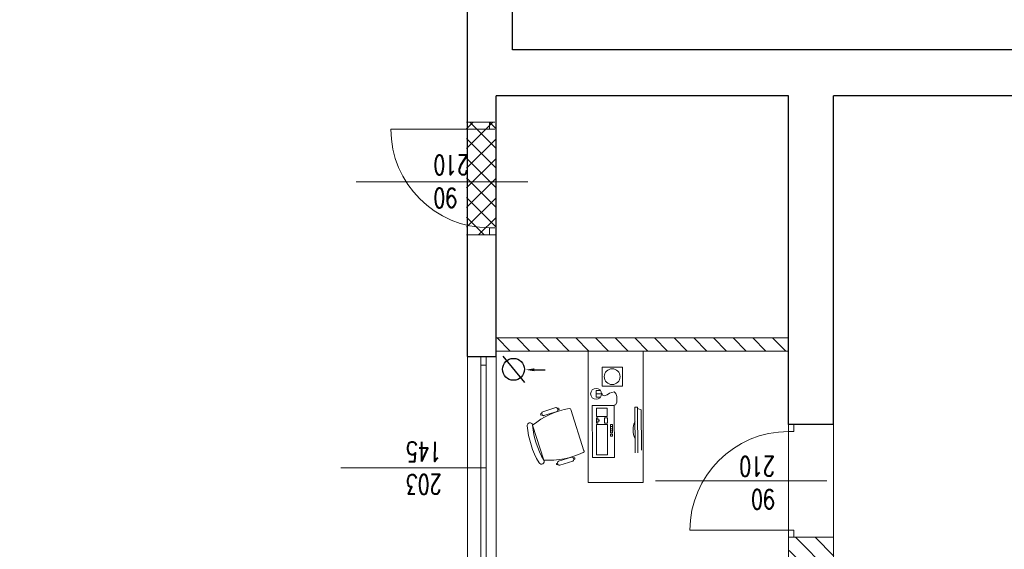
# Model space of a CAD drawing. Header units: millimetres. Extents: x -2948 to 78628, y 64669 to 215420.
# Tile 49 of 256: x 54556 to 55454, y 73892 to 74375. Entities that reach past the tile are written whole.
import ezdxf

# ---------------------------------------------------------------- set-up
doc = ezdxf.new("R2010")
doc.units = ezdxf.units.MM
doc.linetypes.add('HIDDEN', pattern=[9.525, 6.35, -3.175])
for name, color, linetype, lineweight in [('1_OPIS_OKNA', 60, 'Continuous', 13), ('a_meble', 240, 'Continuous', 5), ('NOWE SCIANY', 3, 'Continuous', 13), ('OPIS', 2, 'Continuous', 13), ('POMOC', 1, 'Continuous', 13), ('STOLARKA', 3, 'Continuous', 13), ('WYMIAR', 5, 'Continuous', 13), ('ŚCIANY', 7, 'Continuous', 30)]:
    doc.layers.add(name, color=color, linetype=linetype, lineweight=lineweight)
doc.styles.add('style2', font='romans.shx', dxfattribs={"width": 0.7})
doc.dimstyles.new('100', dxfattribs={"dimscale": 80, "dimtxt": 0.2, "dimasz": 0.2, "dimexe": 1.25, "dimexo": 0.625, "dimgap": 0.05, "dimtad": 1, "dimdec": 0, "dimdsep": 46, "dimlunit": 6, "dimtxsty": 'style2', "dimblk1": 'TICK', "dimblk2": 'TICK', "dimsah": 1, "dimcen": 0.2, "dimse1": 1, "dimse2": 1, "dimclrd": 256, "dimclrt": 2, "dimadec": 0, "dimazin": 0, "dimtfac": 1, "dimtdec": 0, "dimtix": 1, "dimtmove": 1, "dimatfit": 0, "dimldrblk": 'DOTSMALL', "dimfxl": 1, "dimtolj": 1, "dimtzin": 0, "dimarcsym": 0})

# ---------------------------------------------------------------- blocks, each defined once
blk = doc.blocks.new('TICK')
at = {"color": 5}
for p, q in [((0, -0.75), (0, 0.75)), ((-1, 0), (1, 0))]:
    blk.add_line(p, q, dxfattribs=at)
at = {"const_width": 0.1}
blk.add_lwpolyline([(-0.354, -0.354), (0.354, 0.354)], dxfattribs=at)
blk = doc.blocks.new('*D842')
at = {"layer": 'Defpoints', "color": 0, "ltscale": 2, "transparency": 16777216}
for p in [(54912.77, 74067.64), (54245.73, 73864.64), (54912.77, 73864.64)]:
    blk.add_point(p, dxfattribs=at)
at = {"layer": 'WYMIAR', "lineweight": -2, "ltscale": 2, "transparency": 16777216}
blk.add_line((54245.73, 74051.64), (54245.73, 73880.64), dxfattribs=at)
at = {"layer": 'WYMIAR', "lineweight": -2, "ltscale": 2, "transparency": 16777216, "xscale": 16, "yscale": 16, "zscale": 16}
for p, rotation in [((54245.73, 74067.64), 90), ((54245.73, 73864.64), 270)]:
    blk.add_blockref('TICK', p, dxfattribs=dict(at, rotation=rotation))
at = {"layer": 'WYMIAR', "color": 2, "ltscale": 2, "transparency": 16777216, "insert": (54233.73, 73966.14), "char_height": 16, "attachment_point": 5, "rotation": 90, "style": 'style2'}
blk.add_mtext('\\A1;203', dxfattribs=at)
blk = doc.blocks.new('_DotSmall')
at = {"layer": 'OPIS', "color": 0, "const_width": 0.5}
blk.add_lwpolyline([(-0.0625, 0, 1), (0.0625, 0, 1)], format="xyb", close=True, dxfattribs=at)
blk = doc.blocks.new('*D915')
at = {"layer": 'Defpoints', "color": 0, "ltscale": 2, "transparency": 16777216}
for p in [(54206.51, 80362.64), (54948.49, 80362.64), (54948.53, 70695.64)]:
    blk.add_point(p, dxfattribs=at)
at = {"layer": 'WYMIAR', "lineweight": -2, "ltscale": 2, "transparency": 16777216}
blk.add_line((54206.55, 70711.64), (54206.51, 80346.64), dxfattribs=at)
at = {"layer": 'WYMIAR', "lineweight": -2, "ltscale": 2, "transparency": 16777216, "xscale": 16, "yscale": 16, "zscale": 16}
for p, rotation in [((54206.51, 80362.64), 90.00020786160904), ((54206.55, 70695.64), 270.0002078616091)]:
    blk.add_blockref('TICK', p, dxfattribs=dict(at, rotation=rotation))
at = {"layer": 'WYMIAR', "color": 2, "ltscale": 2, "transparency": 16777216, "insert": (54194.05, 75529.14), "char_height": 16, "attachment_point": 5, "rotation": 90.00021, "style": 'style2'}
blk.add_mtext('\\A1;9\xa0667', dxfattribs=at)
blk = doc.blocks.new('*D1103')
at = {"layer": 'Defpoints', "color": 0, "ltscale": 2, "transparency": 16777216}
for p in [(55015.89, 74347.64), (54277.68, 74305.64), (55015.89, 74305.64)]:
    blk.add_point(p, dxfattribs=at)
at = {"layer": 'WYMIAR', "lineweight": -2, "ltscale": 2, "transparency": 16777216}
blk.add_line((54277.68, 74331.64), (54277.68, 74321.64), dxfattribs=at)
at = {"layer": 'WYMIAR', "lineweight": -2, "ltscale": 2, "transparency": 16777216, "xscale": 16, "yscale": 16, "zscale": 16}
for p, rotation in [((54277.68, 74347.64), 90), ((54277.68, 74305.64), 270)]:
    blk.add_blockref('TICK', p, dxfattribs=dict(at, rotation=rotation))
at = {"layer": 'WYMIAR', "color": 2, "ltscale": 2, "transparency": 16777216, "insert": (54265.68, 74326.64), "char_height": 16, "attachment_point": 5, "rotation": 90, "style": 'style2'}
blk.add_mtext('\\A1;42', dxfattribs=at)
blk = doc.blocks.new('*D1104')
at = {"layer": 'Defpoints', "color": 0, "ltscale": 2, "transparency": 16777216}
for p in [(54277.68, 75560.64), (55005.48, 75560.64), (55015.89, 74347.64)]:
    blk.add_point(p, dxfattribs=at)
at = {"layer": 'WYMIAR', "lineweight": -2, "ltscale": 2, "transparency": 16777216}
blk.add_line((54277.68, 74363.64), (54277.68, 75544.64), dxfattribs=at)
at = {"layer": 'WYMIAR', "lineweight": -2, "ltscale": 2, "transparency": 16777216, "xscale": 16, "yscale": 16, "zscale": 16}
for p, rotation in [((54277.68, 75560.64), 90), ((54277.68, 74347.64), 270)]:
    blk.add_blockref('TICK', p, dxfattribs=dict(at, rotation=rotation))
at = {"layer": 'WYMIAR', "color": 2, "ltscale": 2, "transparency": 16777216, "insert": (54265.68, 74954.14), "char_height": 16, "attachment_point": 5, "rotation": 90, "style": 'style2'}
blk.add_mtext('\\A1;1\xa0213', dxfattribs=at)
blk = doc.blocks.new('*D1128')
at = {"layer": 'Defpoints', "color": 0, "ltscale": 2, "transparency": 16777216}
for p in [(54277.68, 74072.64), (54990.49, 74072.64), (54990.49, 73824.64)]:
    blk.add_point(p, dxfattribs=at)
at = {"layer": 'WYMIAR', "lineweight": -2, "ltscale": 2, "transparency": 16777216}
blk.add_line((54277.68, 73840.64), (54277.68, 74056.64), dxfattribs=at)
at = {"layer": 'WYMIAR', "lineweight": -2, "ltscale": 2, "transparency": 16777216, "xscale": 16, "yscale": 16, "zscale": 16}
for p, rotation in [((54277.68, 74072.64), 90), ((54277.68, 73824.64), 270)]:
    blk.add_blockref('TICK', p, dxfattribs=dict(at, rotation=rotation))
at = {"layer": 'WYMIAR', "color": 2, "ltscale": 2, "transparency": 16777216, "insert": (54265.68, 73948.64), "char_height": 16, "attachment_point": 5, "rotation": 90, "style": 'style2'}
blk.add_mtext('\\A1;248', dxfattribs=at)
blk = doc.blocks.new('*D1129')
at = {"layer": 'Defpoints', "color": 0, "ltscale": 2, "transparency": 16777216}
for p in [(54277.68, 74084.64), (54990.49, 74084.64), (54990.49, 74072.64)]:
    blk.add_point(p, dxfattribs=at)
at = {"layer": 'WYMIAR', "lineweight": -2, "ltscale": 2, "transparency": 16777216}
for p, q in [((54277.68, 74100.64), (54277.68, 74116.64)), ((54277.68, 74072.64), (54277.68, 74084.64)), ((54277.68, 74056.64), (54277.68, 74040.64))]:
    blk.add_line(p, q, dxfattribs=at)
at = {"layer": 'WYMIAR', "lineweight": -2, "ltscale": 2, "transparency": 16777216, "xscale": 16, "yscale": 16, "zscale": 16}
for p, rotation in [((54277.68, 74084.64), 270), ((54277.68, 74072.64), 90)]:
    blk.add_blockref('TICK', p, dxfattribs=dict(at, rotation=rotation))
at = {"layer": 'WYMIAR', "color": 2, "ltscale": 2, "transparency": 16777216, "insert": (54265.68, 74078.64), "char_height": 16, "attachment_point": 5, "rotation": 90, "style": 'style2'}
blk.add_mtext('\\A1;12', dxfattribs=at)
blk = doc.blocks.new('*D1130')
at = {"layer": 'Defpoints', "color": 0, "ltscale": 2, "transparency": 16777216}
for p in [(54277.68, 74305.64), (54990.49, 74305.64), (54990.49, 74084.64)]:
    blk.add_point(p, dxfattribs=at)
at = {"layer": 'WYMIAR', "lineweight": -2, "ltscale": 2, "transparency": 16777216}
blk.add_line((54277.68, 74100.64), (54277.68, 74289.64), dxfattribs=at)
at = {"layer": 'WYMIAR', "lineweight": -2, "ltscale": 2, "transparency": 16777216, "xscale": 16, "yscale": 16, "zscale": 16}
for p, rotation in [((54277.68, 74305.64), 90), ((54277.68, 74084.64), 270)]:
    blk.add_blockref('TICK', p, dxfattribs=dict(at, rotation=rotation))
at = {"layer": 'WYMIAR', "color": 2, "ltscale": 2, "transparency": 16777216, "insert": (54265.68, 74195.14), "char_height": 16, "attachment_point": 5, "rotation": 90, "style": 'style2'}
blk.add_mtext('\\A1;221', dxfattribs=at)

msp = doc.modelspace()

# ---------------------------------------------------------------- hatches: boundary and pattern name
at = {"layer": 'NOWE SCIANY', "linetype": 'HIDDEN', "ltscale": 2, "true_color": 0xdb0000, "transparency": 33554687}
h = msp.add_hatch(dxfattribs=at)
h.set_pattern_fill('ANSI37', color=12, scale=4)
h.set_pattern_definition([(135, (24219.67, -24305.25), (-8.9802561, -8.9802561), []), (225, (24219.67, -24305.25), (8.9802561, -8.9802561), [])])
h.paths.add_polyline_path([(54963.49, 74281.65), (54963.49, 74178.65), (54990.49, 74178.65), (54990.49, 74281.65)])
at = {"layer": 'NOWE SCIANY', "ltscale": 2, "true_color": 0x33a319, "transparency": 33554687}
h = msp.add_hatch(dxfattribs=at)
h.set_pattern_fill('ANSI31', color=84, scale=4)
h.set_pattern_definition([(135, (17962.765, -27595.734), (-8.9802561, -8.9802561), [])])
h.paths.add_polyline_path([(54990.49, 74084.64), (54990.49, 74072.64), (55257.49, 74072.64), (55257.49, 74084.64)])
h = msp.add_hatch(dxfattribs=at)
h.set_pattern_fill('ANSI31', color=84, scale=4)
h.set_pattern_definition([(135, (17963.265, -27595.734), (-8.9802561, -8.9802561), [])])
h.paths.add_polyline_path([(54990.99, 73391.64), (54990.99, 73379.64), (55257.99, 73379.64), (55257.99, 73391.64)])
h.paths.add_polyline_path([(55095.47, 73396.17), (55095.47, 73391.64), (55107.47, 73391.64), (55107.47, 73396.17)])
h.paths.add_polyline_path([(55095.47, 73538.64), (55095.47, 73499.17), (55107.47, 73499.17), (55107.47, 73538.64)])
h.paths.add_polyline_path([(55095.47, 73550.64), (55095.47, 73538.64), (55107.47, 73538.64), (55107.47, 73550.64)])
h.paths.add_polyline_path([(55095.47, 73675.64), (55095.47, 73554.73), (55095.47, 73550.64), (55107.47, 73550.64), (55107.47, 73599.73), (55107.47, 73675.64)])
h.paths.add_polyline_path([(55095.47, 73687.64), (55095.47, 73675.64), (55107.47, 73675.64), (55107.47, 73687.64)])
h.paths.add_polyline_path([(55107.47, 73687.64), (55107.47, 73675.64), (55157.47, 73675.64), (55257.99, 73675.64), (55257.99, 73687.64)])
h.paths.add_polyline_path([(54990.99, 73687.64), (54990.99, 73675.64), (55095.47, 73675.64), (55095.47, 73687.64)])
h.paths.add_polyline_path([(55081.93, 73824.64), (54990.99, 73824.64), (54990.99, 73812.64), (55095.99, 73812.64), (55113.14, 73812.64), (55257.99, 73812.64), (55257.99, 73824.64)])
h.paths.add_polyline_path([(55095.99, 73812.64), (55095.99, 73794.73), (55107.99, 73794.73), (55107.99, 73812.64)])
h.paths.add_polyline_path([(55095.99, 73691.73), (55095.99, 73687.64), (55107.99, 73687.64), (55107.99, 73691.73)])
h.paths.add_polyline_path([(55257.99, 73397.64), (55257.99, 73290.64), (55298.99, 73290.64), (55298.99, 73397.64)])
h.paths.add_polyline_path([(55257.99, 73902.64), (55257.99, 73796.1), (55298.99, 73796.1), (55298.99, 73902.64)])

# ---------------------------------------------------------------- linework, layer by layer
for p, q in [((54996.84, 74068.08), (55016.55, 74043.83)), ((55025.44, 74055.54), (55035.3, 74055.54))]:
    msp.add_line(p, q)
msp.add_circle((55006.42, 74055.95), 10)
msp.add_solid([(55025.44, 74054.22), (55025.44, 74056.85), (55017.55, 74055.54)])
at = {"layer": '1_OPIS_OKNA'}
msp.add_line((54981.49, 73966.14), (54848.92, 73966.14), dxfattribs=at)
at = {"layer": 'a_meble'}
for points in [[(55124.75, 74025.25), (55124.75, 74072.64), (55074.75, 74072.64), (55074.75, 73952.64), (55124.75, 73952.78), (55124.75, 74025.25)], [(55085.94, 74030.69), (55081.92, 74030.62), (55081.84, 74036.59), (55085.77, 74036.74)], [(55086.88, 74033.73), (55081.88, 74033.6), (55086.86, 74034.01)], [(55086.99, 74034.21), (55087.76, 74032.48), (55089.51, 74031.72), (55091.81, 74032.68), (55094.01, 74034.33), (55098.24, 74035.51), (55099.95, 74033.74), (55100.76, 74031.18), (55100.78, 74025.53), (55099.42, 74023.61), (55097.05, 74023.01)], [(55058.72, 74019.19), (55070.71, 73981.64)], [(55117.5, 73979.83), (55117.31, 74021.38), (55119.6, 74021.39), (55119.79, 73979.84)], [(55123.27, 73982.2), (55123.1, 74019.06), (55119.6, 74020.22)], [(55094.94, 74005.5), (55096.81, 74005.51)], [(55096.81, 74005.51), (55096.82, 74003.63), (55094.95, 74003.62), (55094.94, 74005.5)]]:
    msp.add_lwpolyline(points, dxfattribs=at)
for points in [[(55105.82, 74040.47), (55105.86, 74058.02), (55087.28, 74058.07), (55087.23, 74040.52)], [(55078.51, 73975.42), (55078.3, 74022.92), (55098.3, 74023.01), (55098.51, 73975.51)], [(55082.06, 74020.44), (55092.06, 74020.49), (55092.09, 74012.99), (55082.09, 74012.94)], [(55083.36, 74009.82), (55084.61, 74009.83), (55084.61, 74008.58), (55083.36, 74008.57), (55083.37, 74006.7), (55082.12, 74006.69), (55082.1, 74011.69), (55083.35, 74011.7)], [(55092.12, 74006.74), (55089.62, 74006.72), (55089.6, 74011.72), (55092.1, 74011.74)], [(55082.25, 73977.94), (55082.13, 74005.44), (55092.13, 74005.49), (55092.25, 73977.99)], [(55094.96, 74001.75), (55094.95, 74003.62), (55096.82, 74003.63), (55096.83, 74001.76)], [(55094.96, 73999.87), (55094.96, 74001.75), (55096.83, 74001.76), (55096.84, 73999.88)], [(55096.85, 73998.01), (55094.97, 73998), (55094.96, 73999.87), (55096.84, 73999.88)], [(55094.99, 73994.87), (55094.98, 73996.75), (55096.85, 73996.76), (55096.86, 73994.88)]]:
    msp.add_lwpolyline(points, close=True, dxfattribs=at)
for points in [[(55070.91, 73981.7, -0.401573), (55070.15, 73980.15, -0.132972), (55034.06, 73973.14, -1), (55029.76, 73970.6, -0.112252), (55018.95, 74004.45, -1), (55023.93, 74004.88, 0.112252), (55034.06, 73973.14), (55023.93, 74004.88, -0.132972), (55057.4, 74020.08, -0.401573), (55058.92, 74019.26)], [(55032.68, 74014.46, 0.414214), (55034.25, 74013.65), (55046.16, 74017.45, 0.414214), (55046.97, 74019.02), (55046.59, 74020.21), (55047.48, 74020.5, -0.414214), (55047.87, 74020.3), (55048.06, 74019.7, -0.414214), (55047.86, 74019.31), (55046.97, 74019.02), (55046.59, 74020.21, 0.414214), (55045.02, 74021.03), (55033.11, 74017.22, 0.414214), (55032.3, 74015.65), (55032.68, 74014.46), (55031.78, 74014.18, -0.414214), (55031.39, 74014.38), (55031.2, 74014.97, -0.414214), (55031.4, 74015.37), (55032.3, 74015.65)], [(55117.45, 73992.59, -0.234116), (55117.37, 74008.62)], [(55047.13, 73969.21), (55046.23, 73968.93, -0.414214), (55045.84, 73969.13), (55045.65, 73969.72, -0.414214), (55045.85, 73970.12), (55046.75, 73970.4), (55047.13, 73969.21, 0.414214), (55048.7, 73968.4), (55060.61, 73972.2, 0.414214), (55061.42, 73973.78), (55061.04, 73974.97), (55061.93, 73975.25, -0.414214), (55062.32, 73975.05), (55062.51, 73974.45, -0.414214), (55062.31, 73974.06), (55061.42, 73973.78), (55061.04, 73974.97, 0.414214), (55059.47, 73975.78), (55047.56, 73971.97, 0.414214), (55046.75, 73970.4)]]:
    msp.add_lwpolyline(points, format="xyb", dxfattribs=at)
for centre, radius in [((55096.55, 74049.27), 7.23), ((55081.88, 74033.6), 5)]:
    msp.add_circle(centre, radius, dxfattribs=at)
at = {"layer": 'NOWE SCIANY'}
for p, q in [((54984.49, 74281.65), (54984.49, 74275.15)), ((54984.49, 74275.15), (54989.49, 74275.15)), ((54984.49, 74185.15), (54989.49, 74185.15)), ((54984.49, 74185.15), (54984.49, 74178.65)), ((55257.49, 73999.14), (55257.49, 74005.64)), ((55257.49, 73999.14), (55262.49, 73999.14)), ((55262.49, 73999.14), (55262.49, 74005.64)), ((55135.92, 73954.14), (55292.49, 73954.14)), ((55257.49, 73909.14), (55262.49, 73909.14)), ((55257.49, 73902.64), (55257.49, 73909.14)), ((55262.49, 73902.64), (55262.49, 73909.14))]:
    msp.add_line(p, q, dxfattribs=at)
at = {"layer": 'NOWE SCIANY', "color": 12, "ltscale": 2, "true_color": 0xdb0000}
for p, q in [((54984.49, 74275.15), (54894.49, 74275.15)), ((55257.49, 73909.14), (55167.49, 73909.14))]:
    msp.add_line(p, q, dxfattribs=at)
at = {"layer": 'NOWE SCIANY', "color": 3}
msp.add_line((54862.92, 74227.15), (55019.49, 74227.15), dxfattribs=at)
at = {"layer": 'NOWE SCIANY'}
for points in [[(55130.79, 74347.64), (55130.79, 74347.57)], [(54984.49, 74281.65), (54963.49, 74281.65), (54989.49, 74281.65)], [(54990.49, 74178.65), (54963.49, 74178.65)], [(55257.49, 73795.64), (55257.49, 74005.64)], [(55257.49, 74005.64), (55298.49, 74005.64)], [(55298.49, 73795.64), (55298.49, 74005.64)], [(55257.49, 73902.64), (55298.49, 73902.64)]]:
    msp.add_lwpolyline(points, dxfattribs=at)
at = {"layer": 'NOWE SCIANY', "ltscale": 2}
msp.add_lwpolyline([(54990.49, 74067.64), (54990.49, 74072.64), (55257.49, 74072.64), (55257.49, 74084.64), (54990.49, 74084.64)], dxfattribs=at)
at = {"layer": 'NOWE SCIANY', "color": 12, "ltscale": 2, "true_color": 0xdb0000}
for centre, start, end in [((54984.49, 74275.15), 180, 270), ((55257.49, 73909.14), 90, 180)]:
    msp.add_arc(centre, 90, start, end, dxfattribs=at)
at = {"layer": 'POMOC'}
for p, q in [((54964.49, 73864.64), (54964.49, 74067.64)), ((54990.49, 73864.64), (54990.49, 74067.64))]:
    msp.add_line(p, q, dxfattribs=at)
at = {"layer": 'STOLARKA'}
for p, q in [((54976.49, 73864.64), (54976.49, 74067.64)), ((54981.49, 73864.64), (54981.49, 74067.64)), ((54976.49, 74059.64), (54981.49, 74059.64))]:
    msp.add_line(p, q, dxfattribs=at)
at = {"layer": 'ŚCIANY', "ltscale": 2}
for p, q in [((54964.49, 74305.64), (54964.49, 74386.64)), ((55005.49, 74347.64), (55005.49, 74386.64)), ((55880.49, 74347.64), (55005.49, 74347.64)), ((54964.49, 74095.64), (54964.49, 74326.64)), ((54990.49, 74258.86), (54990.49, 74305.64)), ((55257.49, 74305.64), (54990.49, 74305.64)), ((55257.49, 74005.64), (55257.49, 74305.64)), ((55298.49, 74005.64), (55298.49, 74305.64)), ((55880.49, 74305.64), (55298.49, 74305.64)), ((54990.49, 74095.64), (54990.49, 74258.86)), ((54964.49, 74067.64), (54964.49, 74095.64)), ((54990.49, 74067.64), (54990.49, 74095.64)), ((54964.49, 74067.64), (54990.49, 74067.64)), ((55298.49, 74005.64), (55257.49, 74005.64))]:
    msp.add_line(p, q, dxfattribs=at)

# ---------------------------------------------------------------- texts
at = {"layer": '1_OPIS_OKNA', "ltscale": 0.2, "insert": (54940.72, 73941.86), "char_height": 18, "width": 280.1371, "attachment_point": 1, "rotation": 179.99152, "style": 'style2'}
msp.add_mtext('203\\P145', dxfattribs=at)
at = {"layer": 'NOWE SCIANY', "color": 3, "linetype": 'Continuous', "ltscale": 0.2, "insert": (54933.38, 74251.44), "char_height": 18, "width": 280.1371, "attachment_point": 9, "rotation": 179.99152, "style": 'style2'}
msp.add_mtext('90\\P210', dxfattribs=at)
msp.add_mtext('90\\P210', dxfattribs=at)
at = {"layer": 'NOWE SCIANY', "linetype": 'Continuous', "ltscale": 0.2, "insert": (55244.95, 73928.28), "char_height": 18, "width": 280.1371, "attachment_point": 1, "rotation": 179.99152, "style": 'style2'}
msp.add_mtext('90\\P210', dxfattribs=at)

# ---------------------------------------------------------------- dimensions: what is measured, and where the dimension line sits
at = {"layer": 'WYMIAR', "ltscale": 2}
dim = msp.add_linear_dim(base=(54206.51, 80362.64), p1=(54948.53, 70695.64), p2=(54948.49, 80362.64), angle=90.00021, dimstyle='100', dxfattribs=at)
dim.commit()
dim.dimension.update_dxf_attribs({"geometry": '*D915', "text_midpoint": (54206.05, 75529.14), "dimtype": 161})
for base, p1, p2, picture, middle in [((54277.68, 75560.64), (55015.89, 74347.64), (55005.48, 75560.64), '*D1104', (54265.68, 74954.14)), ((54277.68, 74305.64), (55015.89, 74347.64), (55015.89, 74305.64), '*D1103', (54265.68, 74326.64)), ((54277.68, 74305.64), (54990.49, 74084.64), (54990.49, 74305.64), '*D1130', (54265.68, 74195.14)), ((54277.68, 74084.64), (54990.49, 74072.64), (54990.49, 74084.64), '*D1129', (54265.68, 74078.64)), ((54277.68, 74072.64), (54990.49, 73824.64), (54990.49, 74072.64), '*D1128', (54265.68, 73948.64)), ((54245.73, 73864.64), (54912.77, 74067.64), (54912.77, 73864.64), '*D842', (54233.73, 73966.14))]:
    dim = msp.add_linear_dim(base=base, p1=p1, p2=p2, angle=90, dimstyle='100', dxfattribs=at)
    dim.commit()
    dim.dimension.update_dxf_attribs({"geometry": picture, "text_midpoint": middle})

doc.saveas('drawing.dxf')
